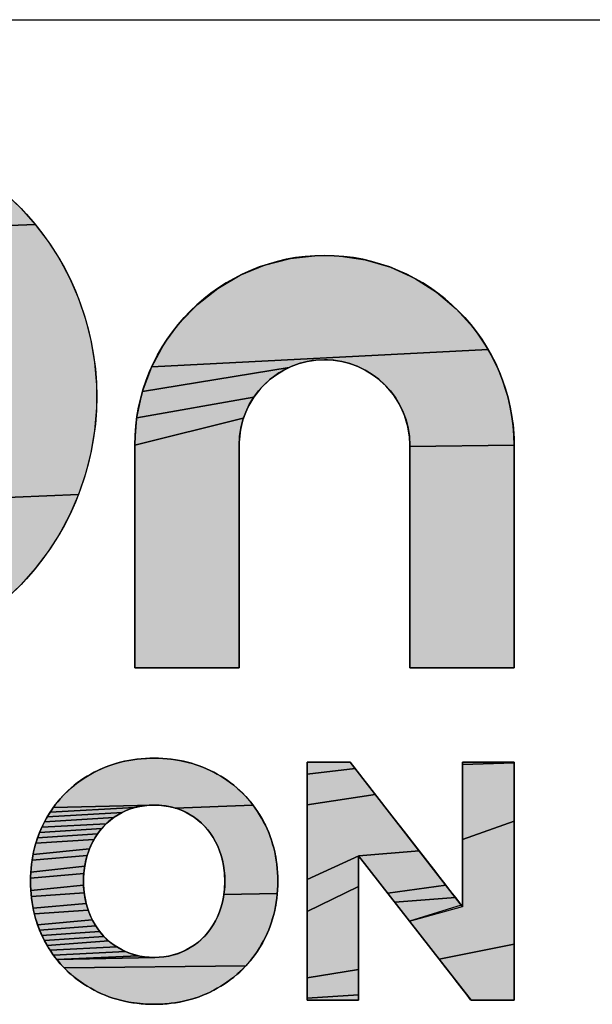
# Model space of a CAD drawing. Header units: millimetres. Extents: x 0 to 594, y 0 to 420.
# Tile 22 of 32: x 547 to 553, y 75 to 86. Entities that reach past the tile are written whole.
import ezdxf

# ---------------------------------------------------------------- set-up
doc = ezdxf.new("R2010")
doc.units = ezdxf.units.MM
doc.header["$LTSCALE"] = 32.67
doc.layers.add('00_TOPRB0400WD-FORMAT', color=7, linetype='CONTINUOUS')

# ---------------------------------------------------------------- blocks, each defined once
blk = doc.blocks.new('MXON2_BL1', base_point=(539.217, 80.082))
at = {"layer": '00_TOPRB0400WD-FORMAT', "linetype": 'Continuous'}
for points in [[(544.861, 84.854), (545.109, 84.844), (545.351, 84.814), (545.586, 84.764), (545.814, 84.696), (546.034, 84.611), (546.245, 84.509), (546.447, 84.391), (546.637, 84.258), (546.817, 84.111), (546.984, 83.95), (547.138, 83.777), (542.444, 83.592), (542.584, 83.777), (542.738, 83.95), (542.905, 84.111), (543.084, 84.258), (543.275, 84.391), (543.476, 84.509), (543.688, 84.611), (543.908, 84.696), (544.136, 84.764), (544.371, 84.814), (544.613, 84.844)], [(544.426, 83.622), (544.289, 83.582), (542.318, 83.395), (542.444, 83.592), (547.138, 83.777), (547.278, 83.592), (547.404, 83.395), (547.514, 83.189), (547.608, 82.973), (547.684, 82.749), (547.743, 82.517), (547.783, 82.278), (547.803, 82.034), (547.803, 81.785), (547.783, 81.54), (547.743, 81.301), (547.684, 81.069), (547.608, 80.845), (546.227, 80.788), (546.311, 80.9), (546.387, 81.017), (546.453, 81.141), (546.509, 81.27), (546.555, 81.405), (546.59, 81.544), (546.614, 81.687), (546.626, 81.834), (546.626, 81.984), (546.614, 82.131), (546.59, 82.274), (546.555, 82.413), (546.509, 82.548), (546.453, 82.677), (546.387, 82.801), (546.311, 82.919), (546.227, 83.03), (546.135, 83.134), (546.034, 83.23), (545.927, 83.319), (545.812, 83.398), (545.692, 83.469), (545.565, 83.53), (545.433, 83.582), (545.296, 83.622), (545.155, 83.652), (545.01, 83.67), (544.861, 83.676), (544.712, 83.67), (544.567, 83.652)], [(550.281, 83.44), (550.431, 83.435), (550.723, 83.393), (551, 83.312), (551.26, 83.194), (551.498, 83.043), (551.713, 82.861), (551.902, 82.653), (552.061, 82.419), (548.403, 82.23), (548.538, 82.48), (548.704, 82.707), (548.9, 82.909), (549.121, 83.083), (549.365, 83.226), (549.629, 83.335), (549.91, 83.407), (550.205, 83.439)], [(550.018, 82.27), (549.897, 82.225), (548.303, 81.962), (548.403, 82.23), (552.061, 82.419), (552.187, 82.165), (552.278, 81.892), (552.33, 81.604), (552.341, 81.455), (552.342, 81.379), (551.21, 81.365), (551.21, 81.379), (551.207, 81.447), (551.188, 81.578), (551.152, 81.703), (551.099, 81.82), (551.031, 81.928), (550.949, 82.025), (550.855, 82.109), (550.75, 82.181), (550.635, 82.238), (550.512, 82.279), (550.382, 82.302), (550.315, 82.307), (550.281, 82.308), (550.147, 82.298)], [(549.591, 82.001), (549.513, 81.902), (548.241, 81.677), (548.303, 81.962), (549.897, 82.225), (549.785, 82.165), (549.682, 82.089)], [(549.448, 81.792), (549.399, 81.673), (548.219, 81.379), (548.241, 81.677), (549.513, 81.902)], [(549.353, 81.413), (549.352, 81.348), (549.352, 81.296), (549.352, 81.222), (549.352, 81.128), (549.352, 81.017), (549.352, 80.753), (549.352, 80.451), (549.352, 80.131), (549.352, 79.814), (549.352, 79.52), (549.352, 79.388), (549.352, 79.269), (549.352, 79.166), (549.352, 79.081), (549.352, 79.018), (549.352, 78.978), (549.352, 78.964), (549.345, 78.964), (549.297, 78.964), (549.209, 78.964), (549.091, 78.964), (548.953, 78.964), (548.805, 78.964), (548.655, 78.964), (548.513, 78.964), (548.389, 78.964), (548.293, 78.964), (548.234, 78.964), (548.219, 78.968), (548.219, 78.995), (548.219, 79.047), (548.219, 79.121), (548.219, 79.215), (548.219, 79.326), (548.219, 79.452), (548.219, 79.738), (548.219, 80.051), (548.219, 80.372), (548.219, 80.68), (548.219, 80.955), (548.219, 81.074), (548.219, 81.177), (548.219, 81.262), (548.219, 81.325), (548.219, 81.365), (548.219, 81.379), (549.399, 81.673), (549.367, 81.546)], [(552.342, 81.375), (552.342, 81.348), (552.342, 81.296), (552.342, 81.222), (552.342, 81.128), (552.342, 81.017), (552.342, 80.891), (552.342, 80.605), (552.342, 80.292), (552.342, 79.971), (552.342, 79.663), (552.342, 79.388), (552.342, 79.269), (552.342, 79.166), (552.342, 79.081), (552.342, 79.018), (552.342, 78.978), (552.342, 78.964), (552.336, 78.964), (552.317, 78.964), (552.248, 78.964), (552.144, 78.964), (552.015, 78.964), (551.87, 78.964), (551.72, 78.964), (551.573, 78.964), (551.439, 78.964), (551.328, 78.964), (551.249, 78.964), (551.211, 78.964), (551.21, 78.968), (551.21, 78.995), (551.21, 79.047), (551.21, 79.121), (551.21, 79.215), (551.21, 79.326), (551.21, 79.59), (551.21, 79.892), (551.21, 80.212), (551.21, 80.529), (551.21, 80.823), (551.21, 80.955), (551.21, 81.074), (551.21, 81.177), (551.21, 81.262), (551.21, 81.325), (551.21, 81.365), (552.342, 81.379)], [(546.227, 80.788), (547.608, 80.845), (547.514, 80.629), (547.404, 80.423), (547.278, 80.226), (547.138, 80.041), (546.984, 79.868), (546.817, 79.707), (546.637, 79.56), (546.447, 79.427), (546.245, 79.309), (546.034, 79.207), (545.814, 79.122), (545.586, 79.054), (545.351, 79.005), (545.109, 78.974), (544.861, 78.964), (544.613, 78.974), (544.371, 79.005), (544.136, 79.054), (543.908, 79.122), (543.688, 79.207), (543.476, 79.309), (543.275, 79.427), (543.084, 79.56), (542.905, 79.707), (542.738, 79.868), (542.584, 80.041), (544.861, 80.142), (545.01, 80.148), (545.155, 80.166), (545.296, 80.196), (545.433, 80.237), (545.565, 80.288), (545.692, 80.349), (545.812, 80.42), (545.927, 80.5), (546.034, 80.588), (546.135, 80.684)], [(548.345, 77.98), (548.413, 77.982), (548.48, 77.982), (548.546, 77.978), (548.611, 77.972), (548.675, 77.963), (548.738, 77.951), (548.799, 77.937), (548.86, 77.92), (548.919, 77.9), (548.977, 77.877), (549.033, 77.852), (549.089, 77.824), (549.143, 77.793), (549.196, 77.76), (549.246, 77.725), (549.294, 77.688), (549.34, 77.649), (549.385, 77.608), (549.427, 77.565), (549.467, 77.519), (549.504, 77.472), (548.659, 77.441), (548.624, 77.45), (548.588, 77.458), (548.552, 77.464), (548.515, 77.469), (548.478, 77.472), (548.439, 77.473), (548.401, 77.473), (547.335, 77.447), (547.371, 77.496), (547.41, 77.542), (547.451, 77.587), (547.494, 77.629), (547.539, 77.669), (547.586, 77.707), (547.635, 77.743), (547.686, 77.777), (547.74, 77.809), (547.795, 77.838), (547.851, 77.865), (547.908, 77.889), (547.967, 77.91), (548.027, 77.929), (548.088, 77.945), (548.151, 77.958), (548.214, 77.968), (548.279, 77.975)], [(550.556, 77.938), (550.564, 77.932), (550.583, 77.909), (550.613, 77.869), (550.091, 77.809), (550.091, 77.879), (550.091, 77.923), (550.091, 77.934), (550.091, 77.938), (550.094, 77.938), (550.114, 77.938), (550.152, 77.938), (550.201, 77.938), (550.26, 77.938), (550.322, 77.938), (550.385, 77.938), (550.444, 77.938), (550.495, 77.938), (550.533, 77.938)], [(552.342, 77.937), (552.342, 77.93), (551.781, 77.915), (551.781, 77.935), (551.782, 77.938), (551.8, 77.938), (551.839, 77.938), (551.894, 77.938), (551.962, 77.938), (552.035, 77.938), (552.111, 77.938), (552.183, 77.938), (552.247, 77.938), (552.299, 77.938), (552.332, 77.938)], [(552.342, 77.916), (552.342, 77.867), (552.342, 77.792), (552.342, 77.696), (552.342, 77.579), (552.342, 77.446), (552.342, 77.299), (551.781, 77.101), (551.781, 77.312), (551.781, 77.512), (551.781, 77.605), (551.781, 77.689), (551.781, 77.764), (551.781, 77.828), (551.781, 77.879), (551.781, 77.915), (552.342, 77.93)], [(550.655, 77.816), (550.706, 77.75), (550.766, 77.673), (550.833, 77.587), (550.091, 77.474), (550.091, 77.604), (550.091, 77.717), (550.091, 77.809), (550.613, 77.869)], [(550.906, 77.493), (550.983, 77.394), (551.146, 77.186), (551.31, 76.975), (550.653, 76.922), (550.091, 76.664), (550.091, 77.008), (550.091, 77.173), (550.091, 77.329), (550.091, 77.474), (550.833, 77.587)], [(548.117, 77.409), (548.084, 77.394), (547.268, 77.344), (547.3, 77.397), (548.218, 77.446), (548.184, 77.435), (548.15, 77.423)], [(548.253, 77.454), (548.218, 77.446), (547.3, 77.397), (547.335, 77.447), (548.401, 77.473), (548.363, 77.47), (548.326, 77.467), (548.289, 77.461)], [(548.659, 77.441), (549.504, 77.472), (549.54, 77.422), (549.574, 77.371), (549.606, 77.317), (549.635, 77.262), (549.661, 77.206), (549.685, 77.149), (549.705, 77.09), (549.724, 77.03), (549.739, 76.969), (549.751, 76.907), (549.761, 76.844), (549.768, 76.779), (549.772, 76.713), (549.773, 76.646), (549.772, 76.579), (549.768, 76.514), (549.188, 76.502), (549.193, 76.542), (549.196, 76.583), (549.197, 76.625), (549.197, 76.668), (549.196, 76.709), (549.193, 76.75), (549.188, 76.791), (549.182, 76.83), (549.174, 76.868), (549.164, 76.906), (549.153, 76.943), (549.141, 76.979), (549.126, 77.015), (549.111, 77.049), (549.093, 77.083), (549.075, 77.115), (549.055, 77.146), (549.034, 77.176), (549.012, 77.205), (548.988, 77.232), (548.964, 77.258), (548.938, 77.283), (548.911, 77.306), (548.883, 77.328), (548.853, 77.348), (548.823, 77.368), (548.791, 77.386), (548.759, 77.402), (548.726, 77.416), (548.693, 77.429)], [(547.935, 77.294), (547.909, 77.27), (547.21, 77.234), (547.237, 77.29), (547.991, 77.338), (547.963, 77.317)], [(548.021, 77.358), (547.991, 77.338), (547.237, 77.29), (547.268, 77.344), (548.084, 77.394), (548.052, 77.377)], [(552.342, 77.141), (552.342, 76.803), (552.342, 76.455), (552.342, 76.119), (552.342, 75.963), (551.527, 75.799), (551.37, 76.002), (551.205, 76.213), (551.78, 76.371), (551.781, 76.373), (551.781, 76.393), (551.781, 76.429), (551.781, 76.48), (551.781, 76.544), (551.781, 76.619), (551.781, 76.703), (551.781, 76.893), (551.781, 77.101), (552.342, 77.299)], [(547.837, 77.191), (547.815, 77.161), (547.163, 77.119), (547.185, 77.177), (547.86, 77.219)], [(547.883, 77.245), (547.86, 77.219), (547.185, 77.177), (547.21, 77.234), (547.909, 77.27)], [(547.757, 77.066), (547.741, 77.032), (547.726, 76.997), (547.114, 76.938), (547.128, 77), (547.144, 77.06), (547.775, 77.099)], [(547.795, 77.131), (547.775, 77.099), (547.144, 77.06), (547.163, 77.119), (547.815, 77.161)], [(547.713, 76.961), (547.701, 76.925), (547.103, 76.875), (547.114, 76.938), (547.726, 76.997)], [(550.653, 76.922), (551.31, 76.975), (551.465, 76.776), (551.535, 76.685), (551.6, 76.603), (550.969, 76.516), (550.898, 76.607), (550.834, 76.69), (550.777, 76.763), (550.729, 76.824), (550.692, 76.872), (550.666, 76.905)], [(547.69, 76.887), (547.682, 76.849), (547.675, 76.81), (547.089, 76.746), (547.095, 76.812), (547.103, 76.875), (547.701, 76.925)], [(550.652, 76.674), (550.652, 76.59), (550.091, 76.318), (550.091, 76.664), (550.653, 76.922), (550.652, 76.92), (550.652, 76.9), (550.652, 76.864), (550.652, 76.813), (550.652, 76.749)], [(547.669, 76.771), (547.665, 76.73), (547.087, 76.68), (547.089, 76.746), (547.675, 76.81)], [(547.663, 76.689), (547.662, 76.646), (547.663, 76.604), (547.089, 76.546), (547.087, 76.613), (547.087, 76.68), (547.665, 76.73)], [(547.665, 76.563), (547.669, 76.522), (547.095, 76.481), (547.089, 76.546), (547.663, 76.604)], [(550.652, 76.498), (550.652, 76.297), (550.652, 76.086), (550.652, 75.878), (550.652, 75.688), (550.091, 75.597), (550.091, 75.713), (550.091, 75.846), (550.091, 75.993), (550.091, 76.152), (550.091, 76.318), (550.652, 76.59)], [(551.656, 76.53), (551.704, 76.469), (551.044, 76.419), (550.969, 76.516), (551.6, 76.603)], [(547.675, 76.482), (547.682, 76.443), (547.69, 76.405), (547.114, 76.354), (547.103, 76.417), (547.095, 76.481), (547.669, 76.522)], [(549.188, 76.502), (549.768, 76.514), (549.761, 76.449), (549.751, 76.386), (549.739, 76.323), (549.724, 76.262), (549.705, 76.202), (549.685, 76.144), (549.661, 76.086), (549.635, 76.03), (549.606, 75.975), (549.574, 75.922), (549.54, 75.87), (549.504, 75.821), (549.467, 75.773), (549.427, 75.728), (547.451, 75.706), (547.41, 75.75), (547.371, 75.797), (548.439, 75.819), (548.478, 75.821), (548.515, 75.824), (548.552, 75.828), (548.588, 75.834), (548.624, 75.842), (548.659, 75.852), (548.693, 75.863), (548.726, 75.876), (548.759, 75.891), (548.791, 75.907), (548.823, 75.925), (548.853, 75.944), (548.883, 75.965), (548.911, 75.987), (548.938, 76.01), (548.964, 76.035), (548.988, 76.061), (549.012, 76.088), (549.034, 76.116), (549.055, 76.146), (549.075, 76.177), (549.093, 76.21), (549.111, 76.243), (549.126, 76.278), (549.141, 76.313), (549.153, 76.349), (549.164, 76.386), (549.174, 76.424), (549.182, 76.463)], [(551.742, 76.421), (551.767, 76.387), (551.205, 76.213), (551.044, 76.419), (551.704, 76.469)], [(547.701, 76.368), (547.713, 76.331), (547.128, 76.293), (547.114, 76.354), (547.69, 76.405)], [(547.726, 76.295), (547.741, 76.261), (547.757, 76.227), (547.163, 76.173), (547.144, 76.232), (547.128, 76.293), (547.713, 76.331)], [(547.775, 76.193), (547.795, 76.162), (547.185, 76.115), (547.163, 76.173), (547.757, 76.227)], [(547.815, 76.131), (547.837, 76.102), (547.21, 76.058), (547.185, 76.115), (547.795, 76.162)], [(547.86, 76.074), (547.883, 76.047), (547.237, 76.003), (547.21, 76.058), (547.837, 76.102)], [(547.909, 76.022), (547.935, 75.998), (547.268, 75.948), (547.237, 76.003), (547.883, 76.047)], [(547.991, 75.954), (548.021, 75.934), (547.3, 75.896), (547.268, 75.948), (547.935, 75.998), (547.963, 75.976)], [(548.084, 75.898), (548.117, 75.883), (547.335, 75.845), (547.3, 75.896), (548.021, 75.934), (548.052, 75.915)], [(552.342, 75.819), (552.342, 75.689), (552.342, 75.576), (552.342, 75.483), (552.342, 75.414), (552.342, 75.37), (552.342, 75.358), (552.342, 75.354), (552.332, 75.354), (552.302, 75.354), (552.258, 75.354), (552.204, 75.354), (552.143, 75.354), (552.08, 75.354), (552.018, 75.354), (551.963, 75.354), (551.918, 75.354), (551.886, 75.354), (551.874, 75.354), (551.869, 75.36), (551.851, 75.384), (551.82, 75.423), (551.778, 75.477), (551.727, 75.543), (551.667, 75.62), (551.6, 75.706), (551.527, 75.799), (552.342, 75.963)], [(548.218, 75.847), (548.253, 75.838), (547.371, 75.797), (547.335, 75.845), (548.117, 75.883), (548.15, 75.869), (548.184, 75.857)], [(548.439, 75.819), (547.371, 75.797), (548.253, 75.838), (548.289, 75.831), (548.326, 75.826), (548.363, 75.822), (548.401, 75.82)], [(549.427, 75.728), (549.385, 75.685), (549.34, 75.643), (549.294, 75.604), (549.246, 75.567), (549.196, 75.532), (549.143, 75.499), (549.089, 75.469), (549.033, 75.44), (548.977, 75.415), (548.919, 75.392), (548.86, 75.373), (548.799, 75.355), (548.738, 75.341), (548.675, 75.329), (548.611, 75.32), (548.546, 75.314), (548.48, 75.311), (548.413, 75.31), (548.345, 75.312), (548.279, 75.317), (548.214, 75.325), (548.151, 75.335), (548.088, 75.348), (548.027, 75.364), (547.967, 75.382), (547.908, 75.403), (547.851, 75.427), (547.795, 75.454), (547.74, 75.484), (547.686, 75.516), (547.635, 75.549), (547.586, 75.586), (547.539, 75.624), (547.494, 75.664), (547.451, 75.706)], [(550.652, 75.604), (550.652, 75.529), (550.652, 75.465), (550.652, 75.414), (550.091, 75.376), (550.091, 75.426), (550.091, 75.5), (550.091, 75.597), (550.652, 75.688)], [(550.652, 75.378), (550.652, 75.358), (550.646, 75.354), (550.617, 75.354), (550.569, 75.354), (550.507, 75.354), (550.435, 75.354), (550.36, 75.354), (550.286, 75.354), (550.217, 75.354), (550.158, 75.354), (550.116, 75.354), (550.093, 75.354), (550.091, 75.355), (550.091, 75.362), (550.091, 75.376), (550.652, 75.414)]]:
    blk.add_hatch(color=2, dxfattribs=at).paths.add_polyline_path(points)
at = {"layer": '00_TOPRB0400WD-FORMAT', "color": 2, "linetype": 'Continuous'}
for points in [[(546.817, 84.111), (546.984, 83.95), (547.138, 83.777), (542.444, 83.592)], [(542.444, 83.592), (547.138, 83.777), (547.278, 83.592), (547.404, 83.395), (547.514, 83.189), (547.608, 82.973), (547.684, 82.749), (547.743, 82.517), (547.783, 82.278), (547.803, 82.034), (547.803, 81.785), (547.783, 81.54), (547.743, 81.301), (547.684, 81.069), (547.608, 80.845), (546.227, 80.788)], [(550.281, 83.44), (550.431, 83.435), (550.723, 83.393), (551, 83.312), (551.26, 83.194), (551.498, 83.043), (551.713, 82.861), (551.902, 82.653), (552.061, 82.419), (548.403, 82.23), (548.538, 82.48), (548.704, 82.707), (548.9, 82.909), (549.121, 83.083), (549.365, 83.226), (549.629, 83.335), (549.91, 83.407), (550.205, 83.439), (550.281, 83.44)], [(550.018, 82.27), (549.897, 82.225), (548.303, 81.962), (548.403, 82.23), (552.061, 82.419), (552.187, 82.165), (552.278, 81.892), (552.33, 81.604), (552.341, 81.455), (552.342, 81.379), (551.21, 81.365), (551.21, 81.379), (551.207, 81.447), (551.188, 81.578), (551.152, 81.703), (551.099, 81.82), (551.031, 81.928), (550.949, 82.025), (550.855, 82.109), (550.75, 82.181), (550.635, 82.238), (550.512, 82.279), (550.382, 82.302), (550.315, 82.307), (550.281, 82.308), (550.147, 82.298), (550.018, 82.27)], [(549.591, 82.001), (549.513, 81.902), (548.241, 81.677), (548.303, 81.962), (549.897, 82.225), (549.785, 82.165), (549.682, 82.089), (549.591, 82.001)], [(549.448, 81.792), (549.399, 81.673), (548.219, 81.379), (548.241, 81.677), (549.513, 81.902), (549.448, 81.792)], [(549.353, 81.413), (549.352, 81.348), (549.352, 81.296), (549.352, 81.222), (549.352, 81.128), (549.352, 81.017), (549.352, 80.753), (549.352, 80.451), (549.352, 80.131), (549.352, 79.814), (549.352, 79.52), (549.352, 79.388), (549.352, 79.269), (549.352, 79.166), (549.352, 79.081), (549.352, 79.018), (549.352, 78.978), (549.352, 78.964), (549.345, 78.964), (549.297, 78.964), (549.209, 78.964), (549.091, 78.964), (548.953, 78.964), (548.805, 78.964), (548.655, 78.964), (548.513, 78.964), (548.389, 78.964), (548.293, 78.964), (548.234, 78.964), (548.219, 78.968), (548.219, 78.995), (548.219, 79.047), (548.219, 79.121), (548.219, 79.215), (548.219, 79.326), (548.219, 79.452), (548.219, 79.738), (548.219, 80.051), (548.219, 80.372), (548.219, 80.68), (548.219, 80.955), (548.219, 81.074), (548.219, 81.177), (548.219, 81.262), (548.219, 81.325), (548.219, 81.365), (548.219, 81.379), (549.399, 81.673), (549.367, 81.546), (549.353, 81.413)], [(552.342, 81.375), (552.342, 81.348), (552.342, 81.296), (552.342, 81.222), (552.342, 81.128), (552.342, 81.017), (552.342, 80.891), (552.342, 80.605), (552.342, 80.292), (552.342, 79.971), (552.342, 79.663), (552.342, 79.388), (552.342, 79.269), (552.342, 79.166), (552.342, 79.081), (552.342, 79.018), (552.342, 78.978), (552.342, 78.964), (552.336, 78.964), (552.317, 78.964), (552.248, 78.964), (552.144, 78.964), (552.015, 78.964), (551.87, 78.964), (551.72, 78.964), (551.573, 78.964), (551.439, 78.964), (551.328, 78.964), (551.249, 78.964), (551.211, 78.964), (551.21, 78.968), (551.21, 78.995), (551.21, 79.047), (551.21, 79.121), (551.21, 79.215), (551.21, 79.326), (551.21, 79.59), (551.21, 79.892), (551.21, 80.212), (551.21, 80.529), (551.21, 80.823), (551.21, 80.955), (551.21, 81.074), (551.21, 81.177), (551.21, 81.262), (551.21, 81.325), (551.21, 81.365), (552.342, 81.379), (552.342, 81.375)], [(546.227, 80.788), (547.608, 80.845), (547.514, 80.629), (547.404, 80.423), (547.278, 80.226), (547.138, 80.041), (546.984, 79.868), (546.817, 79.707)], [(548.345, 77.98), (548.413, 77.982), (548.48, 77.982), (548.546, 77.978), (548.611, 77.972), (548.675, 77.963), (548.738, 77.951), (548.799, 77.937), (548.86, 77.92), (548.919, 77.9), (548.977, 77.877), (549.033, 77.852), (549.089, 77.824), (549.143, 77.793), (549.196, 77.76), (549.246, 77.725), (549.294, 77.688), (549.34, 77.649), (549.385, 77.608), (549.427, 77.565), (549.467, 77.519), (549.504, 77.472), (548.659, 77.441), (548.624, 77.45), (548.588, 77.458), (548.552, 77.464), (548.515, 77.469), (548.478, 77.472), (548.439, 77.473), (548.401, 77.473), (547.335, 77.447), (547.371, 77.496), (547.41, 77.542), (547.451, 77.587), (547.494, 77.629), (547.539, 77.669), (547.586, 77.707), (547.635, 77.743), (547.686, 77.777), (547.74, 77.809), (547.795, 77.838), (547.851, 77.865), (547.908, 77.889), (547.967, 77.91), (548.027, 77.929), (548.088, 77.945), (548.151, 77.958), (548.214, 77.968), (548.279, 77.975), (548.345, 77.98)], [(550.556, 77.938), (550.564, 77.932), (550.583, 77.909), (550.613, 77.869), (550.091, 77.809), (550.091, 77.879), (550.091, 77.923), (550.091, 77.934), (550.091, 77.938), (550.094, 77.938), (550.114, 77.938), (550.152, 77.938), (550.201, 77.938), (550.26, 77.938), (550.322, 77.938), (550.385, 77.938), (550.444, 77.938), (550.495, 77.938), (550.533, 77.938), (550.556, 77.938)], [(552.342, 77.937), (552.342, 77.93), (551.781, 77.915), (551.781, 77.935), (551.782, 77.938), (551.8, 77.938), (551.839, 77.938), (551.894, 77.938), (551.962, 77.938), (552.035, 77.938), (552.111, 77.938), (552.183, 77.938), (552.247, 77.938), (552.299, 77.938), (552.332, 77.938), (552.342, 77.937)], [(552.342, 77.916), (552.342, 77.867), (552.342, 77.792), (552.342, 77.696), (552.342, 77.579), (552.342, 77.446), (552.342, 77.299), (551.781, 77.101), (551.781, 77.312), (551.781, 77.512), (551.781, 77.605), (551.781, 77.689), (551.781, 77.764), (551.781, 77.828), (551.781, 77.879), (551.781, 77.915), (552.342, 77.93), (552.342, 77.916)], [(550.655, 77.816), (550.706, 77.75), (550.766, 77.673), (550.833, 77.587), (550.091, 77.474), (550.091, 77.604), (550.091, 77.717), (550.091, 77.809), (550.613, 77.869), (550.655, 77.816)], [(550.906, 77.493), (550.983, 77.394), (551.146, 77.186), (551.31, 76.975), (550.653, 76.922), (550.091, 76.664), (550.091, 77.008), (550.091, 77.173), (550.091, 77.329), (550.091, 77.474), (550.833, 77.587), (550.906, 77.493)], [(548.117, 77.409), (548.084, 77.394), (547.268, 77.344), (547.3, 77.397), (548.218, 77.446), (548.184, 77.435), (548.15, 77.423), (548.117, 77.409)], [(548.253, 77.454), (548.218, 77.446), (547.3, 77.397), (547.335, 77.447), (548.401, 77.473), (548.363, 77.47), (548.326, 77.467), (548.289, 77.461), (548.253, 77.454)], [(548.659, 77.441), (549.504, 77.472), (549.54, 77.422), (549.574, 77.371), (549.606, 77.317), (549.635, 77.262), (549.661, 77.206), (549.685, 77.149), (549.705, 77.09), (549.724, 77.03), (549.739, 76.969), (549.751, 76.907), (549.761, 76.844), (549.768, 76.779), (549.772, 76.713), (549.773, 76.646), (549.772, 76.579), (549.768, 76.514), (549.188, 76.502), (549.193, 76.542), (549.196, 76.583), (549.197, 76.625), (549.197, 76.668), (549.196, 76.709), (549.193, 76.75), (549.188, 76.791), (549.182, 76.83), (549.174, 76.868), (549.164, 76.906), (549.153, 76.943), (549.141, 76.979), (549.126, 77.015), (549.111, 77.049), (549.093, 77.083), (549.075, 77.115), (549.055, 77.146), (549.034, 77.176), (549.012, 77.205), (548.988, 77.232), (548.964, 77.258), (548.938, 77.283), (548.911, 77.306), (548.883, 77.328), (548.853, 77.348), (548.823, 77.368), (548.791, 77.386), (548.759, 77.402), (548.726, 77.416), (548.693, 77.429), (548.659, 77.441)], [(547.935, 77.294), (547.909, 77.27), (547.21, 77.234), (547.237, 77.29), (547.991, 77.338), (547.963, 77.317), (547.935, 77.294)], [(548.021, 77.358), (547.991, 77.338), (547.237, 77.29), (547.268, 77.344), (548.084, 77.394), (548.052, 77.377), (548.021, 77.358)], [(552.342, 77.141), (552.342, 76.803), (552.342, 76.455), (552.342, 76.119), (552.342, 75.963), (551.527, 75.799), (551.37, 76.002), (551.205, 76.213), (551.78, 76.371), (551.781, 76.373), (551.781, 76.393), (551.781, 76.429), (551.781, 76.48), (551.781, 76.544), (551.781, 76.619), (551.781, 76.703), (551.781, 76.893), (551.781, 77.101), (552.342, 77.299), (552.342, 77.141)], [(547.837, 77.191), (547.815, 77.161), (547.163, 77.119), (547.185, 77.177), (547.86, 77.219), (547.837, 77.191)], [(547.883, 77.245), (547.86, 77.219), (547.185, 77.177), (547.21, 77.234), (547.909, 77.27), (547.883, 77.245)], [(547.757, 77.066), (547.741, 77.032), (547.726, 76.997), (547.114, 76.938), (547.128, 77), (547.144, 77.06), (547.775, 77.099), (547.757, 77.066)], [(547.795, 77.131), (547.775, 77.099), (547.144, 77.06), (547.163, 77.119), (547.815, 77.161), (547.795, 77.131)], [(547.713, 76.961), (547.701, 76.925), (547.103, 76.875), (547.114, 76.938), (547.726, 76.997), (547.713, 76.961)], [(550.653, 76.922), (551.31, 76.975), (551.465, 76.776), (551.535, 76.685), (551.6, 76.603), (550.969, 76.516), (550.898, 76.607), (550.834, 76.69), (550.777, 76.763), (550.729, 76.824), (550.692, 76.872), (550.666, 76.905), (550.653, 76.922)], [(547.69, 76.887), (547.682, 76.849), (547.675, 76.81), (547.089, 76.746), (547.095, 76.812), (547.103, 76.875), (547.701, 76.925), (547.69, 76.887)], [(550.652, 76.674), (550.652, 76.59), (550.091, 76.318), (550.091, 76.664), (550.653, 76.922), (550.652, 76.92), (550.652, 76.9), (550.652, 76.864), (550.652, 76.813), (550.652, 76.749), (550.652, 76.674)], [(547.669, 76.771), (547.665, 76.73), (547.087, 76.68), (547.089, 76.746), (547.675, 76.81), (547.669, 76.771)], [(547.663, 76.689), (547.662, 76.646), (547.663, 76.604), (547.089, 76.546), (547.087, 76.613), (547.087, 76.68), (547.665, 76.73), (547.663, 76.689)], [(547.665, 76.563), (547.669, 76.522), (547.095, 76.481), (547.089, 76.546), (547.663, 76.604), (547.665, 76.563)], [(550.652, 76.498), (550.652, 76.297), (550.652, 76.086), (550.652, 75.878), (550.652, 75.688), (550.091, 75.597), (550.091, 75.713), (550.091, 75.846), (550.091, 75.993), (550.091, 76.152), (550.091, 76.318), (550.652, 76.59), (550.652, 76.498)], [(551.656, 76.53), (551.704, 76.469), (551.044, 76.419), (550.969, 76.516), (551.6, 76.603), (551.656, 76.53)], [(547.675, 76.482), (547.682, 76.443), (547.69, 76.405), (547.114, 76.354), (547.103, 76.417), (547.095, 76.481), (547.669, 76.522), (547.675, 76.482)], [(549.188, 76.502), (549.768, 76.514), (549.761, 76.449), (549.751, 76.386), (549.739, 76.323), (549.724, 76.262), (549.705, 76.202), (549.685, 76.144), (549.661, 76.086), (549.635, 76.03), (549.606, 75.975), (549.574, 75.922), (549.54, 75.87), (549.504, 75.821), (549.467, 75.773), (549.427, 75.728), (547.451, 75.706), (547.41, 75.75), (547.371, 75.797), (548.439, 75.819), (548.478, 75.821), (548.515, 75.824), (548.552, 75.828), (548.588, 75.834), (548.624, 75.842), (548.659, 75.852), (548.693, 75.863), (548.726, 75.876), (548.759, 75.891), (548.791, 75.907), (548.823, 75.925), (548.853, 75.944), (548.883, 75.965), (548.911, 75.987), (548.938, 76.01), (548.964, 76.035), (548.988, 76.061), (549.012, 76.088), (549.034, 76.116), (549.055, 76.146), (549.075, 76.177), (549.093, 76.21), (549.111, 76.243), (549.126, 76.278), (549.141, 76.313), (549.153, 76.349), (549.164, 76.386), (549.174, 76.424), (549.182, 76.463), (549.188, 76.502)], [(551.742, 76.421), (551.767, 76.387), (551.205, 76.213), (551.044, 76.419), (551.704, 76.469), (551.742, 76.421)], [(547.701, 76.368), (547.713, 76.331), (547.128, 76.293), (547.114, 76.354), (547.69, 76.405), (547.701, 76.368)], [(547.726, 76.295), (547.741, 76.261), (547.757, 76.227), (547.163, 76.173), (547.144, 76.232), (547.128, 76.293), (547.713, 76.331), (547.726, 76.295)], [(547.775, 76.193), (547.795, 76.162), (547.185, 76.115), (547.163, 76.173), (547.757, 76.227), (547.775, 76.193)], [(547.815, 76.131), (547.837, 76.102), (547.21, 76.058), (547.185, 76.115), (547.795, 76.162), (547.815, 76.131)], [(547.86, 76.074), (547.883, 76.047), (547.237, 76.003), (547.21, 76.058), (547.837, 76.102), (547.86, 76.074)], [(547.909, 76.022), (547.935, 75.998), (547.268, 75.948), (547.237, 76.003), (547.883, 76.047), (547.909, 76.022)], [(547.991, 75.954), (548.021, 75.934), (547.3, 75.896), (547.268, 75.948), (547.935, 75.998), (547.963, 75.976), (547.991, 75.954)], [(548.084, 75.898), (548.117, 75.883), (547.335, 75.845), (547.3, 75.896), (548.021, 75.934), (548.052, 75.915), (548.084, 75.898)], [(552.342, 75.819), (552.342, 75.689), (552.342, 75.576), (552.342, 75.483), (552.342, 75.414), (552.342, 75.37), (552.342, 75.358), (552.342, 75.354), (552.332, 75.354), (552.302, 75.354), (552.258, 75.354), (552.204, 75.354), (552.143, 75.354), (552.08, 75.354), (552.018, 75.354), (551.963, 75.354), (551.918, 75.354), (551.886, 75.354), (551.874, 75.354), (551.869, 75.36), (551.851, 75.384), (551.82, 75.423), (551.778, 75.477), (551.727, 75.543), (551.667, 75.62), (551.6, 75.706), (551.527, 75.799), (552.342, 75.963), (552.342, 75.819)], [(548.218, 75.847), (548.253, 75.838), (547.371, 75.797), (547.335, 75.845), (548.117, 75.883), (548.15, 75.869), (548.184, 75.857), (548.218, 75.847)], [(548.439, 75.819), (547.371, 75.797), (548.253, 75.838), (548.289, 75.831), (548.326, 75.826), (548.363, 75.822), (548.401, 75.82), (548.439, 75.819)], [(549.427, 75.728), (549.385, 75.685), (549.34, 75.643), (549.294, 75.604), (549.246, 75.567), (549.196, 75.532), (549.143, 75.499), (549.089, 75.469), (549.033, 75.44), (548.977, 75.415), (548.919, 75.392), (548.86, 75.373), (548.799, 75.355), (548.738, 75.341), (548.675, 75.329), (548.611, 75.32), (548.546, 75.314), (548.48, 75.311), (548.413, 75.31), (548.345, 75.312), (548.279, 75.317), (548.214, 75.325), (548.151, 75.335), (548.088, 75.348), (548.027, 75.364), (547.967, 75.382), (547.908, 75.403), (547.851, 75.427), (547.795, 75.454), (547.74, 75.484), (547.686, 75.516), (547.635, 75.549), (547.586, 75.586), (547.539, 75.624), (547.494, 75.664), (547.451, 75.706), (549.427, 75.728)], [(550.652, 75.604), (550.652, 75.529), (550.652, 75.465), (550.652, 75.414), (550.091, 75.376), (550.091, 75.426), (550.091, 75.5), (550.091, 75.597), (550.652, 75.688), (550.652, 75.604)], [(550.652, 75.378), (550.652, 75.358), (550.646, 75.354), (550.617, 75.354), (550.569, 75.354), (550.507, 75.354), (550.435, 75.354), (550.36, 75.354), (550.286, 75.354), (550.217, 75.354), (550.158, 75.354), (550.116, 75.354), (550.093, 75.354), (550.091, 75.355), (550.091, 75.362), (550.091, 75.376), (550.652, 75.414), (550.652, 75.378)]]:
    blk.add_lwpolyline(points, dxfattribs=at)
at = {"layer": '00_TOPRB0400WD-FORMAT', "color": 7, "linetype": 'Continuous'}
blk.add_circle((544.861, 81.909), 2.945, dxfattribs=at)
blk.add_circle((544.861, 81.909), 2.945, dxfattribs=at)
for points, knots in [([(548.219, 81.379), (548.219, 81.379), (548.219, 78.964), (548.219, 78.964), (548.219, 78.964), (549.352, 78.964), (549.352, 78.964), (549.352, 78.964), (549.352, 81.379), (549.352, 81.379), (549.352, 81.892), (549.768, 82.308), (550.281, 82.308), (550.281, 82.308), (550.281, 82.308), (550.281, 82.308), (550.794, 82.308), (551.21, 81.892), (551.21, 81.379), (551.21, 81.379), (551.21, 78.964), (551.21, 78.964), (551.21, 78.964), (552.342, 78.964), (552.342, 78.964), (552.342, 78.964), (552.342, 81.379), (552.342, 81.379), (552.342, 82.518), (551.419, 83.44), (550.281, 83.44), (550.281, 83.44), (550.281, 83.44), (550.281, 83.44), (549.142, 83.44), (548.219, 82.518), (548.219, 81.379)], [0, 0, 0, 0, 1, 1, 1, 2, 2, 2, 3, 3, 3, 4, 4, 4, 5, 5, 5, 6, 6, 6, 7, 7, 7, 8, 8, 8, 9, 9, 9, 10, 10, 10, 11, 11, 11, 12, 12, 12, 12]), ([(548.219, 81.379), (548.219, 82.518), (549.142, 83.44), (550.281, 83.44), (550.281, 83.44), (550.281, 83.44), (550.281, 83.44), (551.419, 83.44), (552.342, 82.518), (552.342, 81.379), (552.342, 81.379), (552.342, 78.964), (552.342, 78.964), (552.342, 78.964), (551.21, 78.964), (551.21, 78.964), (551.21, 78.964), (551.21, 81.379), (551.21, 81.379), (551.21, 81.892), (550.794, 82.308), (550.281, 82.308), (550.281, 82.308), (550.281, 82.308), (550.281, 82.308), (549.768, 82.308), (549.352, 81.892), (549.352, 81.379), (549.352, 81.379), (549.352, 78.964), (549.352, 78.964), (549.352, 78.964), (548.219, 78.964), (548.219, 78.964), (548.219, 78.964), (548.219, 81.379), (548.219, 81.379)], [0, 0, 0, 0, 1, 1, 1, 2, 2, 2, 3, 3, 3, 4, 4, 4, 5, 5, 5, 6, 6, 6, 7, 7, 7, 8, 8, 8, 9, 9, 9, 10, 10, 10, 11, 11, 11, 12, 12, 12, 12]), ([(547.74, 75.484), (547.535, 75.599), (547.376, 75.759), (547.26, 75.962), (547.144, 76.165), (547.086, 76.393), (547.086, 76.646), (547.086, 76.9), (547.144, 77.128), (547.26, 77.331), (547.376, 77.534), (547.535, 77.693), (547.74, 77.809), (547.944, 77.925), (548.174, 77.982), (548.43, 77.982), (548.683, 77.982), (548.912, 77.925), (549.116, 77.809), (549.321, 77.693), (549.481, 77.534), (549.598, 77.331), (549.715, 77.128), (549.773, 76.9), (549.773, 76.646), (549.773, 76.393), (549.715, 76.165), (549.598, 75.962), (549.481, 75.759), (549.321, 75.599), (549.116, 75.484), (548.912, 75.368), (548.683, 75.31), (548.43, 75.31), (548.174, 75.31), (547.944, 75.368), (547.74, 75.484)], [0, 0, 0, 0, 1, 1, 1, 2, 2, 2, 3, 3, 3, 4, 4, 4, 5, 5, 5, 6, 6, 6, 7, 7, 7, 8, 8, 8, 9, 9, 9, 10, 10, 10, 11, 11, 11, 12, 12, 12, 12]), ([(547.74, 75.484), (547.944, 75.368), (548.174, 75.31), (548.43, 75.31), (548.683, 75.31), (548.912, 75.368), (549.116, 75.484), (549.321, 75.599), (549.481, 75.759), (549.598, 75.962), (549.715, 76.165), (549.773, 76.393), (549.773, 76.646), (549.773, 76.9), (549.715, 77.128), (549.598, 77.331), (549.481, 77.534), (549.321, 77.693), (549.116, 77.809), (548.912, 77.925), (548.683, 77.982), (548.43, 77.982), (548.174, 77.982), (547.944, 77.925), (547.74, 77.809), (547.535, 77.693), (547.376, 77.534), (547.26, 77.331), (547.144, 77.128), (547.086, 76.9), (547.086, 76.646), (547.086, 76.393), (547.144, 76.165), (547.26, 75.962), (547.376, 75.759), (547.535, 75.599), (547.74, 75.484)], [0, 0, 0, 0, 1, 1, 1, 2, 2, 2, 3, 3, 3, 4, 4, 4, 5, 5, 5, 6, 6, 6, 7, 7, 7, 8, 8, 8, 9, 9, 9, 10, 10, 10, 11, 11, 11, 12, 12, 12, 12]), ([(552.342, 75.354), (552.342, 75.354), (551.874, 75.354), (551.874, 75.354), (551.874, 75.354), (550.652, 76.923), (550.652, 76.923), (550.652, 76.923), (550.652, 75.354), (550.652, 75.354), (550.652, 75.354), (550.091, 75.354), (550.091, 75.354), (550.091, 75.354), (550.091, 77.938), (550.091, 77.938), (550.091, 77.938), (550.56, 77.938), (550.56, 77.938), (550.56, 77.938), (551.781, 76.37), (551.781, 76.37), (551.781, 76.37), (551.781, 77.938), (551.781, 77.938), (551.781, 77.938), (552.342, 77.938), (552.342, 77.938), (552.342, 77.938), (552.342, 75.354), (552.342, 75.354)], [0, 0, 0, 0, 1, 1, 1, 2, 2, 2, 3, 3, 3, 4, 4, 4, 5, 5, 5, 6, 6, 6, 7, 7, 7, 8, 8, 8, 9, 9, 9, 10, 10, 10, 10]), ([(552.342, 75.354), (552.342, 75.354), (552.342, 77.938), (552.342, 77.938), (552.342, 77.938), (551.781, 77.938), (551.781, 77.938), (551.781, 77.938), (551.781, 76.37), (551.781, 76.37), (551.781, 76.37), (550.56, 77.938), (550.56, 77.938), (550.56, 77.938), (550.091, 77.938), (550.091, 77.938), (550.091, 77.938), (550.091, 75.354), (550.091, 75.354), (550.091, 75.354), (550.652, 75.354), (550.652, 75.354), (550.652, 75.354), (550.652, 76.923), (550.652, 76.923), (550.652, 76.923), (551.874, 75.354), (551.874, 75.354), (551.874, 75.354), (552.342, 75.354), (552.342, 75.354)], [0, 0, 0, 0, 1, 1, 1, 2, 2, 2, 3, 3, 3, 4, 4, 4, 5, 5, 5, 6, 6, 6, 7, 7, 7, 8, 8, 8, 9, 9, 9, 10, 10, 10, 10]), ([(548.823, 75.925), (548.94, 75.995), (549.032, 76.093), (549.098, 76.218), (549.164, 76.344), (549.198, 76.486), (549.198, 76.646), (549.198, 76.806), (549.164, 76.949), (549.098, 77.074), (549.032, 77.2), (548.94, 77.298), (548.823, 77.368), (548.706, 77.438), (548.575, 77.473), (548.43, 77.473), (548.285, 77.473), (548.154, 77.438), (548.037, 77.368), (547.92, 77.298), (547.828, 77.2), (547.762, 77.074), (547.695, 76.949), (547.662, 76.806), (547.662, 76.646), (547.662, 76.486), (547.695, 76.344), (547.762, 76.218), (547.828, 76.093), (547.92, 75.995), (548.037, 75.925), (548.154, 75.855), (548.285, 75.819), (548.43, 75.819), (548.575, 75.819), (548.706, 75.855), (548.823, 75.925)], [0, 0, 0, 0, 1, 1, 1, 2, 2, 2, 3, 3, 3, 4, 4, 4, 5, 5, 5, 6, 6, 6, 7, 7, 7, 8, 8, 8, 9, 9, 9, 10, 10, 10, 11, 11, 11, 12, 12, 12, 12]), ([(548.823, 75.925), (548.706, 75.855), (548.575, 75.819), (548.43, 75.819), (548.285, 75.819), (548.154, 75.855), (548.037, 75.925), (547.92, 75.995), (547.828, 76.093), (547.762, 76.218), (547.695, 76.344), (547.662, 76.486), (547.662, 76.646), (547.662, 76.806), (547.695, 76.949), (547.762, 77.074), (547.828, 77.2), (547.92, 77.298), (548.037, 77.368), (548.154, 77.438), (548.285, 77.473), (548.43, 77.473), (548.575, 77.473), (548.706, 77.438), (548.823, 77.368), (548.94, 77.298), (549.032, 77.2), (549.098, 77.074), (549.164, 76.949), (549.198, 76.806), (549.198, 76.646), (549.198, 76.486), (549.164, 76.344), (549.098, 76.218), (549.032, 76.093), (548.94, 75.995), (548.823, 75.925)], [0, 0, 0, 0, 1, 1, 1, 2, 2, 2, 3, 3, 3, 4, 4, 4, 5, 5, 5, 6, 6, 6, 7, 7, 7, 8, 8, 8, 9, 9, 9, 10, 10, 10, 11, 11, 11, 12, 12, 12, 12])]:
    blk.add_open_spline(points, degree=3, knots=knots, dxfattribs=at)
at = {"layer": '00_TOPRB0400WD-FORMAT', "color": 2, "linetype": 'Continuous'}
blk.add_solid([(551.78, 76.371), (551.205, 76.213), (551.767, 76.387)], dxfattribs=at)

msp = doc.modelspace()

# ---------------------------------------------------------------- linework, layer by layer
at = {"layer": '00_TOPRB0400WD-FORMAT', "color": 2, "linetype": 'Continuous'}
msp.add_line((448.999989, 85.999983), (568.999989, 85.999983), dxfattribs=at)

# ---------------------------------------------------------------- block references
msp.add_blockref('MXON2_BL1', (539.217377, 80.082104), dxfattribs=at)

doc.saveas('drawing.dxf')
